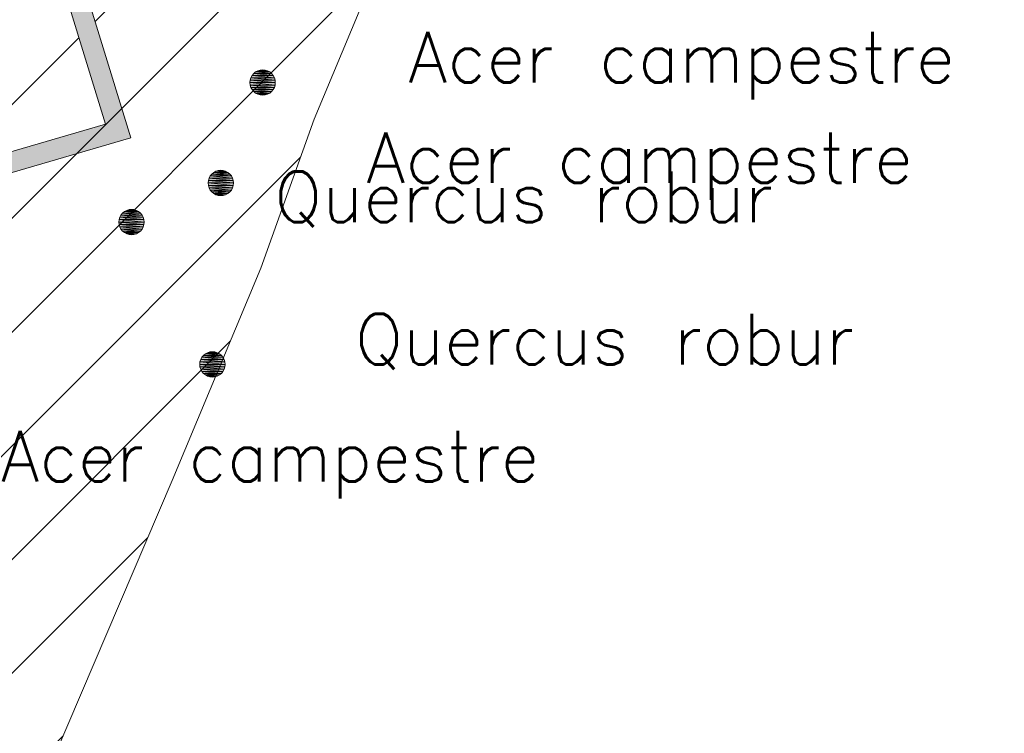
# Model space of a CAD drawing. Header units: metres. Extents: x 102852 to 106916, y 385458 to 392749.
# Tile 15 of 25: x 104649 to 104668, y 386053 to 386067. Entities that reach past the tile are written whole.
import ezdxf
from ezdxf.enums import TextEntityAlignment as Align

# ---------------------------------------------------------------- set-up
doc = ezdxf.new("R2010")
doc.units = ezdxf.units.M
for name, color, linetype, lineweight in [('0-BEPLANTING', 14, 'Continuous', 30), ('0-HAAG', 82, 'Continuous', 30), ('B-WE-GR-STRUIK-G', 90, 'Continuous', 13), ('Bomen', 84, 'Continuous', 0), ('Boomsoort', 10, 'Continuous', 0)]:
    doc.layers.add(name, color=color, linetype=linetype, lineweight=lineweight)
doc.styles.add('Style-txt', font='txt.shx')
pattern_1 = [(45, (0, 0), (-1.122532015, 1.122532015), [])]

# ---------------------------------------------------------------- blocks, each defined once
blk = doc.blocks.new('MPOLYGON_569')
at = {"layer": 'Bomen', "flags": 128}
for points in [[(104650.652, 386062.851), (104650.614, 386062.82), (104650.968, 386062.82)], [(104650.696, 386062.874), (104650.652, 386062.851), (104650.93, 386062.851)], [(104650.652, 386062.851), (104650.93, 386062.851), (104650.968, 386062.82)], [(104650.742, 386062.888), (104650.696, 386062.874), (104650.887, 386062.874)], [(104650.696, 386062.874), (104650.887, 386062.874), (104650.93, 386062.851)], [(104650.791, 386062.893), (104650.742, 386062.888), (104650.84, 386062.888)], [(104650.742, 386062.888), (104650.84, 386062.888), (104650.887, 386062.874)], [(104650.546, 386062.692), (104650.541, 386062.643), (104651.041, 386062.643)], [(104650.541, 386062.643), (104650.546, 386062.594), (104651.036, 386062.594)], [(104650.541, 386062.643), (104651.041, 386062.643), (104651.036, 386062.594)], [(104650.56, 386062.739), (104650.546, 386062.692), (104651.036, 386062.692)], [(104650.546, 386062.692), (104651.036, 386062.692), (104651.041, 386062.643)], [(104650.583, 386062.782), (104650.56, 386062.739), (104651.022, 386062.739)], [(104650.56, 386062.739), (104651.022, 386062.739), (104651.036, 386062.692)], [(104650.614, 386062.82), (104650.583, 386062.782), (104650.999, 386062.782)], [(104650.583, 386062.782), (104650.999, 386062.782), (104651.022, 386062.739)], [(104650.614, 386062.82), (104650.968, 386062.82), (104650.999, 386062.782)], [(104650.546, 386062.594), (104650.56, 386062.547), (104651.022, 386062.547)], [(104650.546, 386062.594), (104651.036, 386062.594), (104651.022, 386062.547)], [(104650.56, 386062.547), (104650.583, 386062.504), (104650.999, 386062.504)], [(104650.56, 386062.547), (104651.022, 386062.547), (104650.999, 386062.504)], [(104650.583, 386062.504), (104650.614, 386062.466), (104650.968, 386062.466)], [(104650.583, 386062.504), (104650.999, 386062.504), (104650.968, 386062.466)], [(104650.614, 386062.466), (104650.652, 386062.435), (104650.93, 386062.435)], [(104650.614, 386062.466), (104650.968, 386062.466), (104650.93, 386062.435)], [(104650.652, 386062.435), (104650.696, 386062.412), (104650.887, 386062.412)], [(104650.652, 386062.435), (104650.93, 386062.435), (104650.887, 386062.412)], [(104650.696, 386062.412), (104650.742, 386062.398), (104650.84, 386062.398)], [(104650.696, 386062.412), (104650.887, 386062.412), (104650.84, 386062.398)], [(104650.742, 386062.398), (104650.84, 386062.398), (104650.791, 386062.393)]]:
    blk.add_lwpolyline(points, close=True, dxfattribs=at)
at = {"layer": 'Bomen', "color": 74, "true_color": 0x55aa00, "flags": 128}
for points in [[(104650.614, 386062.82), (104650.652, 386062.851)], [(104650.652, 386062.851), (104650.696, 386062.874)], [(104650.696, 386062.874), (104650.742, 386062.888)], [(104650.742, 386062.888), (104650.791, 386062.893)], [(104650.791, 386062.893), (104650.84, 386062.888)], [(104650.84, 386062.888), (104650.887, 386062.874)], [(104650.887, 386062.874), (104650.93, 386062.851)], [(104650.93, 386062.851), (104650.968, 386062.82)], [(104650.541, 386062.643), (104650.546, 386062.692)], [(104650.546, 386062.594), (104650.541, 386062.643)], [(104650.546, 386062.692), (104650.56, 386062.739)], [(104650.56, 386062.739), (104650.583, 386062.782)], [(104650.583, 386062.782), (104650.614, 386062.82)], [(104650.968, 386062.82), (104650.999, 386062.782)], [(104650.999, 386062.782), (104651.022, 386062.739)], [(104651.022, 386062.739), (104651.036, 386062.692)], [(104651.036, 386062.692), (104651.041, 386062.643)], [(104651.041, 386062.643), (104651.036, 386062.594)], [(104650.56, 386062.547), (104650.546, 386062.594)], [(104650.583, 386062.504), (104650.56, 386062.547)], [(104650.614, 386062.466), (104650.583, 386062.504)], [(104650.652, 386062.435), (104650.614, 386062.466)], [(104650.968, 386062.466), (104650.93, 386062.435)], [(104650.999, 386062.504), (104650.968, 386062.466)], [(104651.022, 386062.547), (104650.999, 386062.504)], [(104651.036, 386062.594), (104651.022, 386062.547)], [(104650.696, 386062.412), (104650.652, 386062.435)], [(104650.742, 386062.398), (104650.696, 386062.412)], [(104650.791, 386062.393), (104650.742, 386062.398)], [(104650.84, 386062.398), (104650.791, 386062.393)], [(104650.887, 386062.412), (104650.84, 386062.398)], [(104650.93, 386062.435), (104650.887, 386062.412)]]:
    blk.add_lwpolyline(points, dxfattribs=at)
at = {"layer": 'Bomen'}
for points in [[(104650.652, 386062.851), (104650.614, 386062.82), (104650.968, 386062.82)], [(104650.696, 386062.874), (104650.652, 386062.851), (104650.93, 386062.851)], [(104650.652, 386062.851), (104650.93, 386062.851), (104650.968, 386062.82)], [(104650.742, 386062.888), (104650.696, 386062.874), (104650.887, 386062.874)], [(104650.696, 386062.874), (104650.887, 386062.874), (104650.93, 386062.851)], [(104650.791, 386062.893), (104650.742, 386062.888), (104650.84, 386062.888)], [(104650.742, 386062.888), (104650.84, 386062.888), (104650.887, 386062.874)], [(104650.546, 386062.692), (104650.541, 386062.643), (104651.041, 386062.643)], [(104650.56, 386062.739), (104650.546, 386062.692), (104651.036, 386062.692)], [(104650.546, 386062.692), (104651.036, 386062.692), (104651.041, 386062.643)], [(104650.583, 386062.782), (104650.56, 386062.739), (104651.022, 386062.739)], [(104650.56, 386062.739), (104651.022, 386062.739), (104651.036, 386062.692)], [(104650.614, 386062.82), (104650.583, 386062.782), (104650.999, 386062.782)], [(104650.583, 386062.782), (104650.999, 386062.782), (104651.022, 386062.739)], [(104650.614, 386062.82), (104650.968, 386062.82), (104650.999, 386062.782)]]:
    blk.add_solid(points, dxfattribs=at)
at = {"layer": 'Bomen', "extrusion": (0, 0, -1)}
for points in [[(-104650.541, 386062.643), (-104650.546, 386062.594), (-104651.036, 386062.594)], [(-104650.541, 386062.643), (-104651.041, 386062.643), (-104651.036, 386062.594)], [(-104650.546, 386062.594), (-104650.56, 386062.547), (-104651.022, 386062.547)], [(-104650.546, 386062.594), (-104651.036, 386062.594), (-104651.022, 386062.547)], [(-104650.56, 386062.547), (-104650.583, 386062.504), (-104650.999, 386062.504)], [(-104650.56, 386062.547), (-104651.022, 386062.547), (-104650.999, 386062.504)], [(-104650.583, 386062.504), (-104650.614, 386062.466), (-104650.968, 386062.466)], [(-104650.583, 386062.504), (-104650.999, 386062.504), (-104650.968, 386062.466)], [(-104650.614, 386062.466), (-104650.652, 386062.435), (-104650.93, 386062.435)], [(-104650.614, 386062.466), (-104650.968, 386062.466), (-104650.93, 386062.435)], [(-104650.652, 386062.435), (-104650.696, 386062.412), (-104650.887, 386062.412)], [(-104650.652, 386062.435), (-104650.93, 386062.435), (-104650.887, 386062.412)], [(-104650.696, 386062.412), (-104650.742, 386062.398), (-104650.84, 386062.398)], [(-104650.696, 386062.412), (-104650.887, 386062.412), (-104650.84, 386062.398)], [(-104650.742, 386062.398), (-104650.84, 386062.398), (-104650.791, 386062.393)]]:
    blk.add_solid(points, dxfattribs=at)
blk = doc.blocks.new('MPOLYGON_659')
at = {"layer": 'Bomen', "flags": 128}
for points in [[(104652.158, 386059.93), (104652.143, 386059.883), (104652.634, 386059.883)], [(104652.181, 386059.973), (104652.158, 386059.93), (104652.619, 386059.93)], [(104652.158, 386059.93), (104652.619, 386059.93), (104652.634, 386059.883)], [(104652.212, 386060.011), (104652.181, 386059.973), (104652.596, 386059.973)], [(104652.181, 386059.973), (104652.596, 386059.973), (104652.619, 386059.93)], [(104652.25, 386060.042), (104652.212, 386060.011), (104652.565, 386060.011)], [(104652.212, 386060.011), (104652.565, 386060.011), (104652.596, 386059.973)], [(104652.293, 386060.065), (104652.25, 386060.042), (104652.527, 386060.042)], [(104652.25, 386060.042), (104652.527, 386060.042), (104652.565, 386060.011)], [(104652.34, 386060.079), (104652.293, 386060.065), (104652.484, 386060.065)], [(104652.293, 386060.065), (104652.484, 386060.065), (104652.527, 386060.042)], [(104652.389, 386060.084), (104652.34, 386060.079), (104652.437, 386060.079)], [(104652.34, 386060.079), (104652.437, 386060.079), (104652.484, 386060.065)], [(104652.143, 386059.883), (104652.139, 386059.834), (104652.639, 386059.834)], [(104652.139, 386059.834), (104652.143, 386059.785), (104652.634, 386059.785)], [(104652.139, 386059.834), (104652.639, 386059.834), (104652.634, 386059.785)], [(104652.143, 386059.883), (104652.634, 386059.883), (104652.639, 386059.834)], [(104652.143, 386059.785), (104652.158, 386059.738), (104652.619, 386059.738)], [(104652.143, 386059.785), (104652.634, 386059.785), (104652.619, 386059.738)], [(104652.158, 386059.738), (104652.181, 386059.695), (104652.596, 386059.695)], [(104652.158, 386059.738), (104652.619, 386059.738), (104652.596, 386059.695)], [(104652.181, 386059.695), (104652.212, 386059.657), (104652.565, 386059.657)], [(104652.181, 386059.695), (104652.596, 386059.695), (104652.565, 386059.657)], [(104652.212, 386059.657), (104652.25, 386059.626), (104652.527, 386059.626)], [(104652.212, 386059.657), (104652.565, 386059.657), (104652.527, 386059.626)], [(104652.25, 386059.626), (104652.293, 386059.603), (104652.484, 386059.603)], [(104652.25, 386059.626), (104652.527, 386059.626), (104652.484, 386059.603)], [(104652.293, 386059.603), (104652.34, 386059.589), (104652.437, 386059.589)], [(104652.293, 386059.603), (104652.484, 386059.603), (104652.437, 386059.589)], [(104652.34, 386059.589), (104652.437, 386059.589), (104652.389, 386059.584)]]:
    blk.add_lwpolyline(points, close=True, dxfattribs=at)
at = {"layer": 'Bomen', "color": 74, "true_color": 0x55aa00, "flags": 128}
for points in [[(104652.143, 386059.883), (104652.158, 386059.93)], [(104652.158, 386059.93), (104652.181, 386059.973)], [(104652.181, 386059.973), (104652.212, 386060.011)], [(104652.212, 386060.011), (104652.25, 386060.042)], [(104652.25, 386060.042), (104652.293, 386060.065)], [(104652.293, 386060.065), (104652.34, 386060.079)], [(104652.34, 386060.079), (104652.389, 386060.084)], [(104652.389, 386060.084), (104652.437, 386060.079)], [(104652.437, 386060.079), (104652.484, 386060.065)], [(104652.484, 386060.065), (104652.527, 386060.042)], [(104652.527, 386060.042), (104652.565, 386060.011)], [(104652.565, 386060.011), (104652.596, 386059.973)], [(104652.596, 386059.973), (104652.619, 386059.93)], [(104652.619, 386059.93), (104652.634, 386059.883)], [(104652.139, 386059.834), (104652.143, 386059.883)], [(104652.143, 386059.785), (104652.139, 386059.834)], [(104652.158, 386059.738), (104652.143, 386059.785)], [(104652.181, 386059.695), (104652.158, 386059.738)], [(104652.619, 386059.738), (104652.596, 386059.695)], [(104652.634, 386059.785), (104652.619, 386059.738)], [(104652.634, 386059.883), (104652.639, 386059.834)], [(104652.639, 386059.834), (104652.634, 386059.785)], [(104652.212, 386059.657), (104652.181, 386059.695)], [(104652.25, 386059.626), (104652.212, 386059.657)], [(104652.293, 386059.603), (104652.25, 386059.626)], [(104652.34, 386059.589), (104652.293, 386059.603)], [(104652.389, 386059.584), (104652.34, 386059.589)], [(104652.437, 386059.589), (104652.389, 386059.584)], [(104652.484, 386059.603), (104652.437, 386059.589)], [(104652.527, 386059.626), (104652.484, 386059.603)], [(104652.565, 386059.657), (104652.527, 386059.626)], [(104652.596, 386059.695), (104652.565, 386059.657)]]:
    blk.add_lwpolyline(points, dxfattribs=at)
at = {"layer": 'Bomen'}
for points in [[(104652.158, 386059.93), (104652.143, 386059.883), (104652.634, 386059.883)], [(104652.181, 386059.973), (104652.158, 386059.93), (104652.619, 386059.93)], [(104652.158, 386059.93), (104652.619, 386059.93), (104652.634, 386059.883)], [(104652.212, 386060.011), (104652.181, 386059.973), (104652.596, 386059.973)], [(104652.181, 386059.973), (104652.596, 386059.973), (104652.619, 386059.93)], [(104652.25, 386060.042), (104652.212, 386060.011), (104652.565, 386060.011)], [(104652.212, 386060.011), (104652.565, 386060.011), (104652.596, 386059.973)], [(104652.293, 386060.065), (104652.25, 386060.042), (104652.527, 386060.042)], [(104652.25, 386060.042), (104652.527, 386060.042), (104652.565, 386060.011)], [(104652.34, 386060.079), (104652.293, 386060.065), (104652.484, 386060.065)], [(104652.293, 386060.065), (104652.484, 386060.065), (104652.527, 386060.042)], [(104652.389, 386060.084), (104652.34, 386060.079), (104652.437, 386060.079)], [(104652.34, 386060.079), (104652.437, 386060.079), (104652.484, 386060.065)], [(104652.143, 386059.883), (104652.139, 386059.834), (104652.639, 386059.834)], [(104652.143, 386059.883), (104652.634, 386059.883), (104652.639, 386059.834)]]:
    blk.add_solid(points, dxfattribs=at)
at = {"layer": 'Bomen', "extrusion": (0, 0, -1)}
for points in [[(-104652.139, 386059.834), (-104652.143, 386059.785), (-104652.634, 386059.785)], [(-104652.139, 386059.834), (-104652.639, 386059.834), (-104652.634, 386059.785)], [(-104652.143, 386059.785), (-104652.158, 386059.738), (-104652.619, 386059.738)], [(-104652.143, 386059.785), (-104652.634, 386059.785), (-104652.619, 386059.738)], [(-104652.158, 386059.738), (-104652.181, 386059.695), (-104652.596, 386059.695)], [(-104652.158, 386059.738), (-104652.619, 386059.738), (-104652.596, 386059.695)], [(-104652.181, 386059.695), (-104652.212, 386059.657), (-104652.565, 386059.657)], [(-104652.181, 386059.695), (-104652.596, 386059.695), (-104652.565, 386059.657)], [(-104652.212, 386059.657), (-104652.25, 386059.626), (-104652.527, 386059.626)], [(-104652.212, 386059.657), (-104652.565, 386059.657), (-104652.527, 386059.626)], [(-104652.25, 386059.626), (-104652.293, 386059.603), (-104652.484, 386059.603)], [(-104652.25, 386059.626), (-104652.527, 386059.626), (-104652.484, 386059.603)], [(-104652.293, 386059.603), (-104652.34, 386059.589), (-104652.437, 386059.589)], [(-104652.293, 386059.603), (-104652.484, 386059.603), (-104652.437, 386059.589)], [(-104652.34, 386059.589), (-104652.437, 386059.589), (-104652.389, 386059.584)]]:
    blk.add_solid(points, dxfattribs=at)
blk = doc.blocks.new('MPOLYGON_704')
at = {"layer": 'Bomen', "flags": 128}
for points in [[(104653.203, 386065.574), (104653.172, 386065.536), (104653.588, 386065.536)], [(104653.241, 386065.605), (104653.203, 386065.574), (104653.557, 386065.574)], [(104653.203, 386065.574), (104653.557, 386065.574), (104653.588, 386065.536)], [(104653.284, 386065.628), (104653.241, 386065.605), (104653.519, 386065.605)], [(104653.241, 386065.605), (104653.519, 386065.605), (104653.557, 386065.574)], [(104653.331, 386065.642), (104653.284, 386065.628), (104653.476, 386065.628)], [(104653.284, 386065.628), (104653.476, 386065.628), (104653.519, 386065.605)], [(104653.38, 386065.647), (104653.331, 386065.642), (104653.429, 386065.642)], [(104653.331, 386065.642), (104653.429, 386065.642), (104653.476, 386065.628)], [(104653.135, 386065.446), (104653.13, 386065.397), (104653.63, 386065.397)], [(104653.13, 386065.397), (104653.135, 386065.348), (104653.625, 386065.348)], [(104653.13, 386065.397), (104653.63, 386065.397), (104653.625, 386065.348)], [(104653.149, 386065.493), (104653.135, 386065.446), (104653.625, 386065.446)], [(104653.135, 386065.446), (104653.625, 386065.446), (104653.63, 386065.397)], [(104653.172, 386065.536), (104653.149, 386065.493), (104653.611, 386065.493)], [(104653.149, 386065.493), (104653.611, 386065.493), (104653.625, 386065.446)], [(104653.172, 386065.536), (104653.588, 386065.536), (104653.611, 386065.493)], [(104653.135, 386065.348), (104653.149, 386065.301), (104653.611, 386065.301)], [(104653.135, 386065.348), (104653.625, 386065.348), (104653.611, 386065.301)], [(104653.149, 386065.301), (104653.172, 386065.258), (104653.588, 386065.258)], [(104653.149, 386065.301), (104653.611, 386065.301), (104653.588, 386065.258)], [(104653.172, 386065.258), (104653.203, 386065.22), (104653.557, 386065.22)], [(104653.172, 386065.258), (104653.588, 386065.258), (104653.557, 386065.22)], [(104653.203, 386065.22), (104653.241, 386065.189), (104653.519, 386065.189)], [(104653.203, 386065.22), (104653.557, 386065.22), (104653.519, 386065.189)], [(104653.241, 386065.189), (104653.284, 386065.166), (104653.476, 386065.166)], [(104653.241, 386065.189), (104653.519, 386065.189), (104653.476, 386065.166)], [(104653.284, 386065.166), (104653.331, 386065.152), (104653.429, 386065.152)], [(104653.284, 386065.166), (104653.476, 386065.166), (104653.429, 386065.152)], [(104653.331, 386065.152), (104653.429, 386065.152), (104653.38, 386065.147)]]:
    blk.add_lwpolyline(points, close=True, dxfattribs=at)
at = {"layer": 'Bomen', "color": 74, "true_color": 0x55aa00, "flags": 128}
for points in [[(104653.172, 386065.536), (104653.203, 386065.574)], [(104653.203, 386065.574), (104653.241, 386065.605)], [(104653.241, 386065.605), (104653.284, 386065.628)], [(104653.284, 386065.628), (104653.331, 386065.642)], [(104653.331, 386065.642), (104653.38, 386065.647)], [(104653.38, 386065.647), (104653.429, 386065.642)], [(104653.429, 386065.642), (104653.476, 386065.628)], [(104653.476, 386065.628), (104653.519, 386065.605)], [(104653.519, 386065.605), (104653.557, 386065.574)], [(104653.557, 386065.574), (104653.588, 386065.536)], [(104653.13, 386065.397), (104653.135, 386065.446)], [(104653.135, 386065.348), (104653.13, 386065.397)], [(104653.135, 386065.446), (104653.149, 386065.493)], [(104653.149, 386065.493), (104653.172, 386065.536)], [(104653.588, 386065.536), (104653.611, 386065.493)], [(104653.611, 386065.493), (104653.625, 386065.446)], [(104653.625, 386065.446), (104653.63, 386065.397)], [(104653.63, 386065.397), (104653.625, 386065.348)], [(104653.149, 386065.301), (104653.135, 386065.348)], [(104653.172, 386065.258), (104653.149, 386065.301)], [(104653.203, 386065.22), (104653.172, 386065.258)], [(104653.241, 386065.189), (104653.203, 386065.22)], [(104653.284, 386065.166), (104653.241, 386065.189)], [(104653.331, 386065.152), (104653.284, 386065.166)], [(104653.476, 386065.166), (104653.429, 386065.152)], [(104653.519, 386065.189), (104653.476, 386065.166)], [(104653.557, 386065.22), (104653.519, 386065.189)], [(104653.588, 386065.258), (104653.557, 386065.22)], [(104653.611, 386065.301), (104653.588, 386065.258)], [(104653.625, 386065.348), (104653.611, 386065.301)], [(104653.38, 386065.147), (104653.331, 386065.152)], [(104653.429, 386065.152), (104653.38, 386065.147)]]:
    blk.add_lwpolyline(points, dxfattribs=at)
at = {"layer": 'Bomen'}
for points in [[(104653.203, 386065.574), (104653.172, 386065.536), (104653.588, 386065.536)], [(104653.241, 386065.605), (104653.203, 386065.574), (104653.557, 386065.574)], [(104653.203, 386065.574), (104653.557, 386065.574), (104653.588, 386065.536)], [(104653.284, 386065.628), (104653.241, 386065.605), (104653.519, 386065.605)], [(104653.241, 386065.605), (104653.519, 386065.605), (104653.557, 386065.574)], [(104653.331, 386065.642), (104653.284, 386065.628), (104653.476, 386065.628)], [(104653.284, 386065.628), (104653.476, 386065.628), (104653.519, 386065.605)], [(104653.38, 386065.647), (104653.331, 386065.642), (104653.429, 386065.642)], [(104653.331, 386065.642), (104653.429, 386065.642), (104653.476, 386065.628)], [(104653.135, 386065.446), (104653.13, 386065.397), (104653.63, 386065.397)], [(104653.149, 386065.493), (104653.135, 386065.446), (104653.625, 386065.446)], [(104653.135, 386065.446), (104653.625, 386065.446), (104653.63, 386065.397)], [(104653.172, 386065.536), (104653.149, 386065.493), (104653.611, 386065.493)], [(104653.149, 386065.493), (104653.611, 386065.493), (104653.625, 386065.446)], [(104653.172, 386065.536), (104653.588, 386065.536), (104653.611, 386065.493)]]:
    blk.add_solid(points, dxfattribs=at)
at = {"layer": 'Bomen', "extrusion": (0, 0, -1)}
for points in [[(-104653.13, 386065.397), (-104653.135, 386065.348), (-104653.625, 386065.348)], [(-104653.13, 386065.397), (-104653.63, 386065.397), (-104653.625, 386065.348)], [(-104653.135, 386065.348), (-104653.149, 386065.301), (-104653.611, 386065.301)], [(-104653.135, 386065.348), (-104653.625, 386065.348), (-104653.611, 386065.301)], [(-104653.149, 386065.301), (-104653.172, 386065.258), (-104653.588, 386065.258)], [(-104653.149, 386065.301), (-104653.611, 386065.301), (-104653.588, 386065.258)], [(-104653.172, 386065.258), (-104653.203, 386065.22), (-104653.557, 386065.22)], [(-104653.172, 386065.258), (-104653.588, 386065.258), (-104653.557, 386065.22)], [(-104653.203, 386065.22), (-104653.241, 386065.189), (-104653.519, 386065.189)], [(-104653.203, 386065.22), (-104653.557, 386065.22), (-104653.519, 386065.189)], [(-104653.241, 386065.189), (-104653.284, 386065.166), (-104653.476, 386065.166)], [(-104653.241, 386065.189), (-104653.519, 386065.189), (-104653.476, 386065.166)], [(-104653.284, 386065.166), (-104653.331, 386065.152), (-104653.429, 386065.152)], [(-104653.284, 386065.166), (-104653.476, 386065.166), (-104653.429, 386065.152)], [(-104653.331, 386065.152), (-104653.429, 386065.152), (-104653.38, 386065.147)]]:
    blk.add_solid(points, dxfattribs=at)
blk = doc.blocks.new('MPOLYGON_705')
at = {"layer": 'Bomen', "flags": 128}
for points in [[(104652.415, 386063.622), (104652.377, 386063.591), (104652.731, 386063.591)], [(104652.458, 386063.645), (104652.415, 386063.622), (104652.693, 386063.622)], [(104652.415, 386063.622), (104652.693, 386063.622), (104652.731, 386063.591)], [(104652.505, 386063.659), (104652.458, 386063.645), (104652.649, 386063.645)], [(104652.458, 386063.645), (104652.649, 386063.645), (104652.693, 386063.622)], [(104652.554, 386063.664), (104652.505, 386063.659), (104652.603, 386063.659)], [(104652.505, 386063.659), (104652.603, 386063.659), (104652.649, 386063.645)], [(104652.309, 386063.463), (104652.304, 386063.414), (104652.804, 386063.414)], [(104652.304, 386063.414), (104652.309, 386063.365), (104652.799, 386063.365)], [(104652.304, 386063.414), (104652.804, 386063.414), (104652.799, 386063.365)], [(104652.323, 386063.51), (104652.309, 386063.463), (104652.799, 386063.463)], [(104652.309, 386063.463), (104652.799, 386063.463), (104652.804, 386063.414)], [(104652.346, 386063.553), (104652.323, 386063.51), (104652.785, 386063.51)], [(104652.323, 386063.51), (104652.785, 386063.51), (104652.799, 386063.463)], [(104652.377, 386063.591), (104652.346, 386063.553), (104652.762, 386063.553)], [(104652.346, 386063.553), (104652.762, 386063.553), (104652.785, 386063.51)], [(104652.377, 386063.591), (104652.731, 386063.591), (104652.762, 386063.553)], [(104652.309, 386063.365), (104652.323, 386063.318), (104652.785, 386063.318)], [(104652.309, 386063.365), (104652.799, 386063.365), (104652.785, 386063.318)], [(104652.323, 386063.318), (104652.346, 386063.275), (104652.762, 386063.275)], [(104652.323, 386063.318), (104652.785, 386063.318), (104652.762, 386063.275)], [(104652.346, 386063.275), (104652.377, 386063.237), (104652.731, 386063.237)], [(104652.346, 386063.275), (104652.762, 386063.275), (104652.731, 386063.237)], [(104652.377, 386063.237), (104652.415, 386063.206), (104652.693, 386063.206)], [(104652.377, 386063.237), (104652.731, 386063.237), (104652.693, 386063.206)], [(104652.415, 386063.206), (104652.458, 386063.183), (104652.649, 386063.183)], [(104652.415, 386063.206), (104652.693, 386063.206), (104652.649, 386063.183)], [(104652.458, 386063.183), (104652.505, 386063.169), (104652.603, 386063.169)], [(104652.458, 386063.183), (104652.649, 386063.183), (104652.603, 386063.169)], [(104652.505, 386063.169), (104652.603, 386063.169), (104652.554, 386063.164)]]:
    blk.add_lwpolyline(points, close=True, dxfattribs=at)
at = {"layer": 'Bomen', "color": 74, "true_color": 0x55aa00, "flags": 128}
for points in [[(104652.377, 386063.591), (104652.415, 386063.622)], [(104652.415, 386063.622), (104652.458, 386063.645)], [(104652.458, 386063.645), (104652.505, 386063.659)], [(104652.505, 386063.659), (104652.554, 386063.664)], [(104652.554, 386063.664), (104652.603, 386063.659)], [(104652.603, 386063.659), (104652.649, 386063.645)], [(104652.649, 386063.645), (104652.693, 386063.622)], [(104652.693, 386063.622), (104652.731, 386063.591)], [(104652.304, 386063.414), (104652.309, 386063.463)], [(104652.309, 386063.365), (104652.304, 386063.414)], [(104652.309, 386063.463), (104652.323, 386063.51)], [(104652.323, 386063.51), (104652.346, 386063.553)], [(104652.346, 386063.553), (104652.377, 386063.591)], [(104652.731, 386063.591), (104652.762, 386063.553)], [(104652.762, 386063.553), (104652.785, 386063.51)], [(104652.785, 386063.51), (104652.799, 386063.463)], [(104652.799, 386063.463), (104652.804, 386063.414)], [(104652.804, 386063.414), (104652.799, 386063.365)], [(104652.323, 386063.318), (104652.309, 386063.365)], [(104652.346, 386063.275), (104652.323, 386063.318)], [(104652.377, 386063.237), (104652.346, 386063.275)], [(104652.415, 386063.206), (104652.377, 386063.237)], [(104652.731, 386063.237), (104652.693, 386063.206)], [(104652.762, 386063.275), (104652.731, 386063.237)], [(104652.785, 386063.318), (104652.762, 386063.275)], [(104652.799, 386063.365), (104652.785, 386063.318)], [(104652.458, 386063.183), (104652.415, 386063.206)], [(104652.505, 386063.169), (104652.458, 386063.183)], [(104652.554, 386063.164), (104652.505, 386063.169)], [(104652.603, 386063.169), (104652.554, 386063.164)], [(104652.649, 386063.183), (104652.603, 386063.169)], [(104652.693, 386063.206), (104652.649, 386063.183)]]:
    blk.add_lwpolyline(points, dxfattribs=at)
at = {"layer": 'Bomen'}
for points in [[(104652.415, 386063.622), (104652.377, 386063.591), (104652.731, 386063.591)], [(104652.458, 386063.645), (104652.415, 386063.622), (104652.693, 386063.622)], [(104652.415, 386063.622), (104652.693, 386063.622), (104652.731, 386063.591)], [(104652.505, 386063.659), (104652.458, 386063.645), (104652.649, 386063.645)], [(104652.458, 386063.645), (104652.649, 386063.645), (104652.693, 386063.622)], [(104652.554, 386063.664), (104652.505, 386063.659), (104652.603, 386063.659)], [(104652.505, 386063.659), (104652.603, 386063.659), (104652.649, 386063.645)], [(104652.309, 386063.463), (104652.304, 386063.414), (104652.804, 386063.414)], [(104652.323, 386063.51), (104652.309, 386063.463), (104652.799, 386063.463)], [(104652.309, 386063.463), (104652.799, 386063.463), (104652.804, 386063.414)], [(104652.346, 386063.553), (104652.323, 386063.51), (104652.785, 386063.51)], [(104652.323, 386063.51), (104652.785, 386063.51), (104652.799, 386063.463)], [(104652.377, 386063.591), (104652.346, 386063.553), (104652.762, 386063.553)], [(104652.346, 386063.553), (104652.762, 386063.553), (104652.785, 386063.51)], [(104652.377, 386063.591), (104652.731, 386063.591), (104652.762, 386063.553)]]:
    blk.add_solid(points, dxfattribs=at)
at = {"layer": 'Bomen', "extrusion": (0, 0, -1)}
for points in [[(-104652.304, 386063.414), (-104652.309, 386063.365), (-104652.799, 386063.365)], [(-104652.304, 386063.414), (-104652.804, 386063.414), (-104652.799, 386063.365)], [(-104652.309, 386063.365), (-104652.323, 386063.318), (-104652.785, 386063.318)], [(-104652.309, 386063.365), (-104652.799, 386063.365), (-104652.785, 386063.318)], [(-104652.323, 386063.318), (-104652.346, 386063.275), (-104652.762, 386063.275)], [(-104652.323, 386063.318), (-104652.785, 386063.318), (-104652.762, 386063.275)], [(-104652.346, 386063.275), (-104652.377, 386063.237), (-104652.731, 386063.237)], [(-104652.346, 386063.275), (-104652.762, 386063.275), (-104652.731, 386063.237)], [(-104652.377, 386063.237), (-104652.415, 386063.206), (-104652.693, 386063.206)], [(-104652.377, 386063.237), (-104652.731, 386063.237), (-104652.693, 386063.206)], [(-104652.415, 386063.206), (-104652.458, 386063.183), (-104652.649, 386063.183)], [(-104652.415, 386063.206), (-104652.693, 386063.206), (-104652.649, 386063.183)], [(-104652.458, 386063.183), (-104652.505, 386063.169), (-104652.603, 386063.169)], [(-104652.458, 386063.183), (-104652.649, 386063.183), (-104652.603, 386063.169)], [(-104652.505, 386063.169), (-104652.603, 386063.169), (-104652.554, 386063.164)]]:
    blk.add_solid(points, dxfattribs=at)

msp = doc.modelspace()

# ---------------------------------------------------------------- hatches: boundary and pattern name
h = msp.add_hatch()
h.set_pattern_fill('ANSI31', color=256, style=0)
h.paths.add_polyline_path([(104564.184, 386101.756), (104569.994, 386082.036), (104580.226, 386085.447), (104586.236, 386067.324), (104605.672, 386073.156), (104612.176, 386053.036), (104650.778, 386064.307), (104644.28, 386085.411), (104657.961, 386089.565), (104645.853, 386127.411), (104645.433, 386128.766), (104655.45, 386131.782), (104649.838, 386149.742), (104644.049, 386169.16), (104643.916, 386169.54), (104635.788, 386167.129), (104627.633, 386164.579), (104616.694, 386161.244), (104608.3, 386158.621), (104611.335, 386148.869), (104612.047, 386149.099), (104609.289, 386157.973), (104643.601, 386168.716), (104649.456, 386149.624), (104654.948, 386132.048), (104644.931, 386129.033), (104645.472, 386127.289), (104657.456, 386089.83), (104643.779, 386085.677), (104650.276, 386064.578), (104612.437, 386053.528), (104605.933, 386073.652), (104586.493, 386067.819), (104580.479, 386085.953), (104570.261, 386082.546), (104564.567, 386101.873)])
at = {"layer": '0-BEPLANTING', "ltscale": 0.2}
h = msp.add_hatch(dxfattribs=at)
h.set_pattern_fill('ANSI31', color=256, scale=0.1, pattern_type=2)
h.set_pattern_definition(pattern_1)
h.paths.add_polyline_path([(104643.779, 386085.677), (104657.456, 386089.83), (104644.931, 386129.033), (104654.948, 386132.048), (104649.456, 386149.624), (104643.601, 386168.716), (104609.289, 386157.973), (104612.047, 386149.099), (104612.723, 386149.315), (104610.144, 386157.618), (104642.925, 386167.827), (104653.74, 386132.777), (104644.024, 386129.752), (104645.344, 386125.417), (104656.247, 386090.298), (104627.344, 386081.409), (104628.061, 386079.1), (104642.748, 386083.656), (104648.204, 386066.07), (104613.262, 386055.23), (104607.807, 386072.816), (104605.933, 386073.652), (104612.437, 386053.528), (104650.276, 386064.578)])
h = msp.add_hatch(dxfattribs=at)
h.set_pattern_fill('ANSI31', color=256, scale=0.1, pattern_type=2)
h.set_pattern_definition(pattern_1)
h.paths.add_polyline_path([(104550.349, 386139.095), (104583.119, 386149.26), (104585.76, 386140.752), (104586.522, 386140.989), (104586.139, 386141.454), (104583.739, 386150.239), (104549.481, 386139.439), (104560.837, 386103.316), (104563.994, 386104.301), (104564.282, 386103.312), (104564.957, 386103.526), (104564.466, 386105.076), (104561.179, 386104.057)])
h.paths.add_polyline_path([(104576.288, 386103.976), (104574.56, 386103.36), (104579.662, 386086.796), (104570.946, 386084.049), (104565.374, 386102.118), (104564.568, 386101.87), (104570.261, 386082.546), (104580.479, 386085.953), (104586.493, 386067.819), (104605.933, 386073.652), (104607.807, 386072.816), (104619.446, 386076.427), (104618.714, 386078.786), (104587.125, 386069.04)])
h.paths.add_polyline_path([(104546.428, 386098.595), (104550.188, 386095.285), (104560.649, 386084.993), (104578.875, 386068.668), (104581.615, 386065.966), (104582.641, 386064.571), (104588.982, 386058.634), (104590.31, 386060.001), (104591.628, 386060.837), (104593.029, 386060.932), (104593.99, 386060.499), (104603.265, 386055.171), (104606.463, 386052.99), (104612.408, 386048.467), (104627.246, 386038.31), (104637.599, 386031.636), (104639.164, 386030.714), (104640.125, 386030.952), (104640.596, 386031.636), (104640.788, 386032.257), (104651.595, 386057.545), (104653.342, 386061.733), (104654.396, 386064.675), (104657.196, 386071.374), (104662.128, 386084.697), (104663.202, 386087.632), (104663.703, 386090.423), (104665.763, 386106.023), (104667.191, 386118.274), (104667.746, 386128.438), (104667.936, 386135.525), (104655.45, 386131.782), (104645.433, 386128.766), (104657.961, 386089.565), (104644.28, 386085.411), (104650.778, 386064.307), (104612.176, 386053.036), (104605.672, 386073.156), (104586.236, 386067.324), (104580.226, 386085.447), (104569.994, 386082.036), (104564.184, 386101.756), (104556.941, 386099.534), (104555.749, 386103.775), (104553.935, 386103.219), (104552.023, 386109.457), (104556.883, 386110.959), (104558.813, 386104.715), (104557.338, 386104.263), (104558.179, 386101.463), (104560.357, 386102.118), (104548.509, 386139.899), (104547.477, 386141.457), (104546.532, 386140.596), (104546.166, 386140.244), (104545.522, 386139.611), (104544.997, 386138.877), (104544.605, 386138.063), (104544.358, 386137.195), (104539.677, 386121.483), (104549.907, 386120.041), (104548.007, 386107.222), (104545.744, 386099.836)])
h.paths.add_polyline_path([(104572.22, 386145.491), (104582.317, 386148.623), (104581.428, 386151.489), (104571.331, 386148.357)], flags=9)
at = {"layer": '0-HAAG', "ltscale": 0.2, "true_color": 0x136734}
for points in [[(104564.184, 386101.756), (104569.994, 386082.036), (104580.226, 386085.447), (104586.236, 386067.324), (104605.672, 386073.156), (104612.176, 386053.036), (104650.778, 386064.307), (104644.28, 386085.411), (104657.961, 386089.565), (104645.853, 386127.411), (104645.433, 386128.766), (104655.45, 386131.782), (104649.838, 386149.742), (104644.049, 386169.16), (104643.916, 386169.54), (104635.788, 386167.129), (104627.633, 386164.579), (104616.694, 386161.244), (104608.3, 386158.621), (104611.335, 386148.869), (104612.047, 386149.099), (104609.289, 386157.973), (104643.601, 386168.716), (104649.456, 386149.624), (104654.948, 386132.048), (104644.931, 386129.033), (104645.472, 386127.289), (104657.456, 386089.83), (104643.779, 386085.677), (104650.276, 386064.578), (104612.437, 386053.528), (104605.933, 386073.652), (104586.493, 386067.819), (104580.479, 386085.953), (104570.261, 386082.546), (104564.567, 386101.873), (104564.184, 386101.756), (104631.711, 386165.854), (104627.633, 386164.579), (104610.668, 386153.536), (104609.289, 386157.973), (104631.462, 386164.915), (104643.601, 386168.716)], [(104564.184, 386101.756), (104569.994, 386082.036), (104580.226, 386085.447), (104586.236, 386067.324), (104605.672, 386073.156), (104612.176, 386053.036), (104650.778, 386064.307), (104644.28, 386085.411), (104657.961, 386089.565), (104645.853, 386127.411), (104645.433, 386128.766), (104655.45, 386131.782), (104649.838, 386149.742), (104644.049, 386169.16), (104643.916, 386169.54), (104635.788, 386167.129), (104627.633, 386164.579), (104616.694, 386161.244), (104608.3, 386158.621), (104611.335, 386148.869), (104612.047, 386149.099), (104609.289, 386157.973), (104643.601, 386168.716), (104649.456, 386149.624), (104654.948, 386132.048), (104644.931, 386129.033), (104645.472, 386127.289), (104657.456, 386089.83), (104643.779, 386085.677), (104650.276, 386064.578), (104612.437, 386053.528), (104605.933, 386073.652), (104586.493, 386067.819), (104580.479, 386085.953), (104570.261, 386082.546), (104564.567, 386101.873), (104564.184, 386101.756), (104616.966, 386160.377), (104627.879, 386163.793), (104636.033, 386166.346), (104643.601, 386168.716)], [(104564.184, 386101.756), (104569.994, 386082.036), (104580.226, 386085.447), (104586.236, 386067.324), (104605.672, 386073.156), (104612.176, 386053.036), (104650.778, 386064.307), (104644.28, 386085.411), (104657.961, 386089.565), (104645.853, 386127.411), (104645.433, 386128.766), (104655.45, 386131.782), (104649.838, 386149.742), (104644.049, 386169.16), (104643.916, 386169.54), (104635.788, 386167.129), (104627.633, 386164.579), (104616.694, 386161.244), (104608.3, 386158.621), (104611.335, 386148.869), (104612.047, 386149.099), (104609.289, 386157.973), (104643.601, 386168.716), (104649.456, 386149.624), (104654.948, 386132.048), (104644.931, 386129.033), (104645.472, 386127.289), (104657.456, 386089.83), (104643.779, 386085.677), (104650.276, 386064.578), (104612.437, 386053.528), (104605.933, 386073.652), (104586.493, 386067.819), (104580.479, 386085.953), (104570.261, 386082.546), (104564.567, 386101.873)]]:
    msp.add_hatch(color=116, dxfattribs=at).paths.add_polyline_path(points)

# ---------------------------------------------------------------- linework, layer by layer
at = {"layer": 'B-WE-GR-STRUIK-G', "flags": 128}
for points in [[(104612.176, 386053.036), (104650.778, 386064.307), (104644.28, 386085.411), (104657.961, 386089.565), (104645.853, 386127.411), (104645.433, 386128.766), (104655.45, 386131.782), (104649.838, 386149.742), (104644.049, 386169.16), (104643.916, 386169.54), (104635.788, 386167.129), (104627.633, 386164.579), (104616.694, 386161.244)], [(104609.289, 386157.973), (104643.601, 386168.716), (104649.456, 386149.624), (104654.948, 386132.048), (104644.931, 386129.033), (104645.472, 386127.289), (104657.456, 386089.83), (104643.779, 386085.677), (104650.276, 386064.578), (104612.437, 386053.528)], [(104612.408, 386048.467), (104627.246, 386038.31), (104637.599, 386031.636), (104639.164, 386030.714), (104639.544, 386030.761), (104640.125, 386030.952), (104640.596, 386031.636), (104640.788, 386032.257), (104651.595, 386057.545), (104653.342, 386061.733), (104654.396, 386064.675), (104657.196, 386071.374), (104662.128, 386084.697), (104663.202, 386087.632), (104663.703, 386090.423), (104665.763, 386106.023), (104667.191, 386118.274), (104667.746, 386128.438), (104668.023, 386138.786)]]:
    msp.add_lwpolyline(points, dxfattribs=at)

# ---------------------------------------------------------------- block references
at = {"layer": 'Bomen', "rotation": 360}
for name in ['MPOLYGON_704', 'MPOLYGON_705', 'MPOLYGON_569', 'MPOLYGON_659']:
    msp.add_blockref(name, (0, 0, 0.134), dxfattribs=at)

# ---------------------------------------------------------------- texts
at = {"layer": 'Boomsoort', "color": 7, "style": 'Style-txt'}
for s, p in [('Acer campestre', (104667.047, 386065.397, 0.134)), ('Acer campestre', (104666.22, 386063.414, 0.134)), ('Quercus robur', (104663.458, 386062.643, 0.134)), ('Quercus robur', (104665.055, 386059.834, 0.134)), ('Acer campestre', (104658.84, 386057.521, 0.134))]:
    msp.add_text(s, height=1, dxfattribs=at).set_placement(p, align=Align.RIGHT)

doc.saveas('drawing.dxf')
